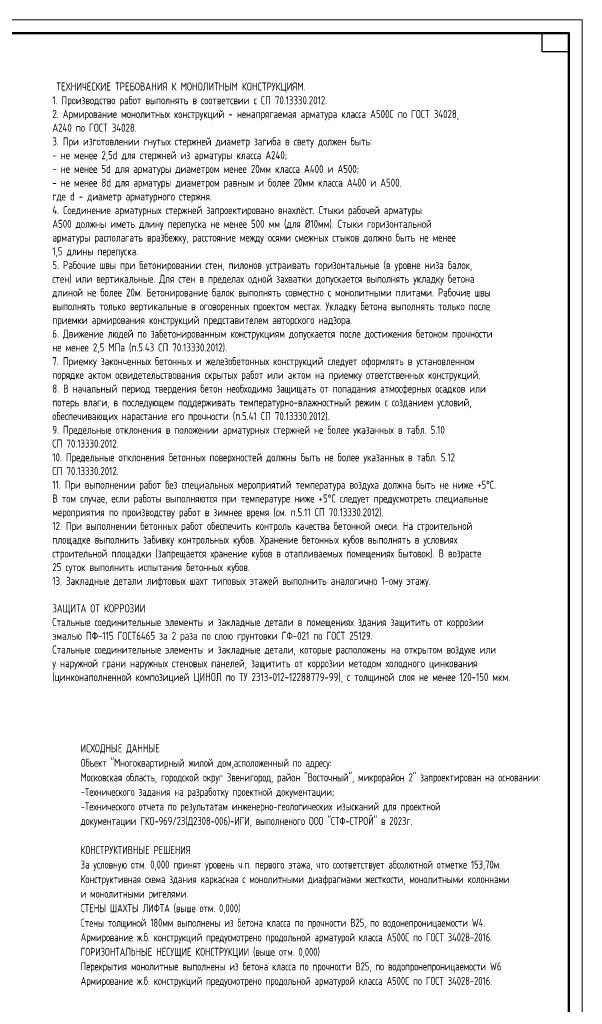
# Model space of a CAD drawing. Header units: millimetres. Extents: x -49773 to 2322955, y -3321 to 58485.
# Tile 3 of 256: x -28773 to -7773, y 21640 to 58363. Entities that reach past the tile are written whole.
import ezdxf

# ---------------------------------------------------------------- set-up
doc = ezdxf.new("R2010")
doc.units = ezdxf.units.MM
doc.linetypes.add('______5', pattern=[1100, 800, -100, 100, -100])
doc.layers.add('Standard', color=7, linetype='Continuous', lineweight=25)
doc.layers.add('Осевая линия_ общее', color=7, linetype='______5', lineweight=13, true_color=0xa0a0a0)
doc.styles.add('ARIAL', font='arial.ttf')

msp = doc.modelspace()

# ---------------------------------------------------------------- linework, layer by layer
at = {"layer": 'Standard', "color": 7, "linetype": 'Continuous', "lineweight": 13, "transparency": 33554687}
msp.add_lwpolyline([(-49772.6, -1037.4), (-7772.6, -1037.4), (-7772.6, 58362.6), (-49772.6, 58362.6), (-49772.6, -1037.4)], close=True, dxfattribs=at)
at = {"layer": 'Standard', "color": 7, "linetype": 'Continuous', "lineweight": 50, "transparency": 33554687}
msp.add_lwpolyline([(-47772.6, 57862.6), (-8272.6, 57862.6), (-8272.6, -537.4), (-47772.6, -537.4), (-47772.6, 57862.6)], close=True, dxfattribs=at)
at = {"layer": 'Standard', "color": 7, "linetype": 'Continuous', "lineweight": 25, "transparency": 33554687}
msp.add_lwpolyline([(-8272.6, 57862.6), (-8272.6, 57162.6), (-9272.6, 57162.6), (-9272.6, 57862.6), (-8272.6, 57862.6)], close=True, dxfattribs=at)

# ---------------------------------------------------------------- texts
at = {"layer": 'Осевая линия_ общее', "color": 7, "linetype": 'Continuous', "lineweight": 13, "transparency": 33554687, "char_height": 300, "attachment_point": 1, "style": 'ARIAL'}
for s, insert, width, line_spacing_factor in [('{\\fISOCPEUR|b0|i0|c0|p0;\\W0.8000; ТЕХНИЧЕСКИЕ ТРЕБОВАНИЯ К МОНОЛИТНЫМ КОНСТРУКЦИЯМ.}\\P{\\fISOCPEUR|b0|i0|c0|p0;\\W0.8000;1. Производство работ выполнять в соответсвии с СП 70.13330.2012.}\\P{\\fISOCPEUR|b0|i0|c0|p0;\\W0.8000;2. Армирование монолитных конструкций - ненапрягаемая арматура класса А500С по ГОСТ 34028,}\\P{\\fISOCPEUR|b0|i0|c0|p0;\\W0.8000;А240 по ГОСТ 34028.}\\P{\\fISOCPEUR|b0|i0|c0|p0;\\W0.8000;3. При изготовлении гнутых стержней диаметр загиба в свету должен быть: }\\P{\\fISOCPEUR|b0|i0|c0|p0;\\W0.8000;- не менее 2,5d для стержней из арматуры класса А240;}\\P{\\fISOCPEUR|b0|i0|c0|p0;\\W0.8000;- не менее 5d для арматуры диаметром менее 20мм класса А400 и А500;}\\P{\\fISOCPEUR|b0|i0|c0|p0;\\W0.8000;- не менее 8d для арматуры диаметром равным и более 20мм класса А400 и А500. }\\P{\\fISOCPEUR|b0|i0|c0|p0;\\W0.8000;где d - диаметр арматурного стержня.}\\P{\\fISOCPEUR|b0|i0|c0|p0;\\W0.8000;4. Соединение арматурных стержней запроектировано внахлёст. Стыки рабочей арматуры }\\P{\\fISOCPEUR|b0|i0|c0|p0;\\W0.8000;А500 должны иметь длину перепуска не менее 500 мм (для Ø10мм). Стыки горизонтальной}\\P{\\fISOCPEUR|b0|i0|c0|p0;\\W0.8000;арматуры располагать вразбежку, расстояние между осями смежных стыков должно быть не менее}\\P{\\fISOCPEUR|b0|i0|c0|p0;\\W0.8000;1,5 длины перепуска. }\\P{\\fISOCPEUR|b0|i0|c0|p0;\\W0.8000;5. Рабочие швы при бетонировании стен, пилонов устраивать горизонтальные (в уровне низа балок, }\\P{\\fISOCPEUR|b0|i0|c0|p0;\\W0.8000;стен) или вертикальные. Для стен в пределах одной захватки допускается выполнять укладку бетона }\\P{\\fISOCPEUR|b0|i0|c0|p0;\\W0.8000;длиной не более 20м. Бетонирование балок выполнять совместно с монолитными плитами. Рабочие швы }\\P{\\fISOCPEUR|b0|i0|c0|p0;\\W0.8000;выполнять только вертикальные в оговоренных проектом местах. Укладку бетона выполнять только после }\\P{\\fISOCPEUR|b0|i0|c0|p0;\\W0.8000;приемки армирования конструкций представителем авторского надзора.}\\P{\\fISOCPEUR|b0|i0|c0|p0;\\W0.8000;6. Движение людей по забетонированным конструкциям допускается после достижения бетоном прочности }\\P{\\fISOCPEUR|b0|i0|c0|p0;\\W0.8000;не менее 2,5 МПа (п.5.43 СП 70.13330.2012).}\\P{\\fISOCPEUR|b0|i0|c0|p0;\\W0.8000;7. Приемку законченных бетонных и железобетонных конструкций следует оформлять в установленном }\\P{\\fISOCPEUR|b0|i0|c0|p0;\\W0.8000;порядке актом освидетельствования скрытых работ или актом на приемку ответственных конструкций.}\\P{\\fISOCPEUR|b0|i0|c0|p0;\\W0.8000;8. В начальный период твердения бетон необходимо защищать от попадания атмосферных осадков или }\\P{\\fISOCPEUR|b0|i0|c0|p0;\\W0.8000;потерь влаги, в последующем поддерживать температурно-влажностный режим с созданием условий, }\\P{\\fISOCPEUR|b0|i0|c0|p0;\\W0.8000;обеспечивающих нарастание его прочности (п.5.41 СП 70.13330.2012).}\\P{\\fISOCPEUR|b0|i0|c0|p0;\\W0.8000;9. Предельные отклонения в положении арматурных стержней не более указанных в табл. 5.10 }\\P{\\fISOCPEUR|b0|i0|c0|p0;\\W0.8000;СП 70.13330.2012.}\\P{\\fISOCPEUR|b0|i0|c0|p0;\\W0.8000;10. Предельные отклонения бетонных поверхностей должны быть не более указанных в табл. 5.12 }\\P{\\fISOCPEUR|b0|i0|c0|p0;\\W0.8000;СП 70.13330.2012.}\\P{\\fISOCPEUR|b0|i0|c0|p0;\\W0.8000;11. При выполнении работ без специальных мероприятий температура воздуха должна быть не ниже +5%%dС. }\\P{\\fISOCPEUR|b0|i0|c0|p0;\\W0.8000;В том случае, если работы выполняются при температуре ниже +5%%dС следует предусмотреть специальные}\\P{\\fISOCPEUR|b0|i0|c0|p0;\\W0.8000;мероприятия по производству работ в зимнее время (см. п.5.11 СП 70.13330.2012).}\\P{\\fISOCPEUR|b0|i0|c0|p0;\\W0.8000;12. При выполнении бетонных работ обеспечить контроль качества бетонной смеси. На строительной }\\P{\\fISOCPEUR|b0|i0|c0|p0;\\W0.8000;площадке выполнить забивку контрольных кубов. Хранение бетонных кубов выполнять в условиях }\\P{\\fISOCPEUR|b0|i0|c0|p0;\\W0.8000;строительной площадки (запрещается хранение кубов в отапливаемых помещениях бытовок). В возрасте }\\P{\\fISOCPEUR|b0|i0|c0|p0;\\W0.8000;25 суток выполнить испытания бетонных кубов.\\P13. Закладные детали лифтовых шахт типовых этажей выполнить аналогично 1-ому этажу.}\\P\\P{\\fISOCPEUR|b0|i0|c0|p0;\\W0.8000;ЗАЩИТА ОТ КОРРОЗИИ}\\P{\\fISOCPEUR|b0|i0|c0|p0;\\W0.8000;Стальные соединительные элементы и закладные детали в помещениях здания защитить от коррозии }\\P{\\fISOCPEUR|b0|i0|c0|p0;\\W0.8000;эмалью ПФ-115 ГОСТ6465 за 2 раза по слою грунтовки ГФ-021 по ГОСТ 25129. }\\P{\\fISOCPEUR|b0|i0|c0|p0;\\W0.8000;Стальные соединительные элементы и закладные детали, которые расположены на открытом воздухе или }\\P{\\fISOCPEUR|b0|i0|c0|p0;\\W0.8000;у наружной грани наружных стеновых панелей, защитить от коррозии методом холодного цинкования }\\P{\\fISOCPEUR|b0|i0|c0|p0;\\W0.8000;(цинконаполненной композицией ЦИНОЛ по ТУ 2313-012-12288779-99), с толщиной слоя не менее 120-150 мкм.}', (-27554.1, 56020), 16950.424, 1.024096), ('\\A1;{\\fISOCPEUR|i0|b0;\\H300.000000;\\W0.769231;\\C7;ИСХОДНЫЕ ДАННЫЕ}\\P{\\fISOCPEUR|i0|b0;\\H300.000000;\\W0.769231;\\C7;Объект "Многоквартирный жилой дом,асположенный по адресу:}\\P{\\fISOCPEUR|i0|b0;\\H300.000000;\\W0.769231;\\C7;Московская область, городской округ Звенигород, район "Восточный", микрорайон 2" запроектирован на основании:}\\P{\\fISOCPEUR|i0|b0;\\H300.000000;\\W0.769231;\\C7;-Технического задания на разработку проектной документации;}\\P{\\fISOCPEUR|i0|b0;\\H300.000000;\\W0.769231;\\C7;-Технического отчета по результатам инженерно-геологических изысканий для проектной }\\P{\\fISOCPEUR|i0|b0;\\H300.000000;\\W0.769231;\\C7;документации ГКО-969/23(Д2308-006)-ИГИ, выполненого ООО "СТФ-СТРОЙ" в 2023г.}\\P}\\P{\\fISOCPEUR|i0|b0;\\H300.000000;\\W0.769231;\\C7;КОНСТРУКТИВНЫЕ РЕШЕНИЯ}\\P{\\fISOCPEUR|i0|b0;\\H300.000000;\\W0.769231;\\C7;За условную отм. 0,000 принят уровень ч.п. первого этажа, что соответствует абсолютной отметке 153,70м.}\\P{\\fISOCPEUR|i0|b0;\\H300.000000;\\W0.769231;\\C7;Конструктивная схема здания каркасная с монолитными диафрагмами жесткости, монолитными колоннами}\\P{\\fISOCPEUR|i0|b0;\\H300.000000;\\W0.769231;\\C7;и монолитными ригелями. }\\P{\\fISOCPEUR|i0|b0;\\H300.000000;\\W0.769231;\\C7;СТЕНЫ ШАХТЫ ЛИФТА (выше отм. 0,000)}\\P{\\fISOCPEUR|i0|b0;\\H300.000000;\\W0.769231;\\C7;Стены толщиной 180мм выполнены из бетона класса по прочности В25, по водонепроницаемости W4.}\\P{\\fISOCPEUR|i0|b0;\\H300.000000;\\W0.769231;\\C7;Армирование ж.б. конструкций предусмотрено продольной арматурой класса А500С по ГОСТ 34028-2016.}\\P{\\fISOCPEUR|i0|b0;\\H300.000000;\\W0.769231;\\C7;ГОРИЗОНТАЛЬНЫЕ НЕСУЩИЕ КОНСТРУКЦИИ (выше отм. 0,000)}\\P{\\fISOCPEUR|i0|b0;\\H300.000000;\\W0.769231;\\C7;Перекрытия монолитные выполнены из бетона класса по прочности В25, по водопронепроницаемости W6}\\P{\\fISOCPEUR|i0|b0;\\H300.000000;\\W0.769231;\\C7;Армирование ж.б. конструкций предусмотрено продольной арматурой класса А500С по ГОСТ 34028-2016.}\\P', (-26494.2, 31339.6), 17380.177, 1.084337)]:
    msp.add_mtext(s, dxfattribs=dict(at, insert=insert, width=width, line_spacing_factor=line_spacing_factor))

doc.saveas('drawing.dxf')
